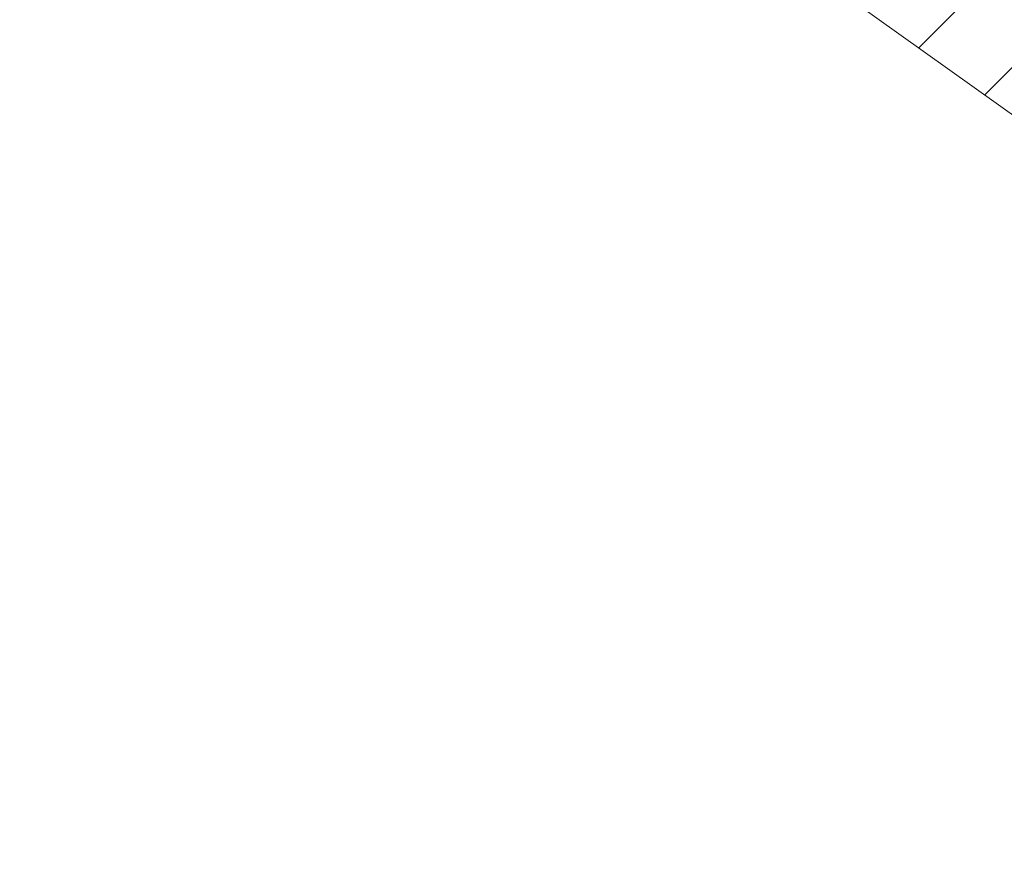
# Model space of a CAD drawing. Header units: metres. Extents: x 102852 to 106916, y 385458 to 392749.
# Tile 9 of 59: x 104744 to 104764, y 388107 to 388123. Entities that reach past the tile are written whole.
import ezdxf

# ---------------------------------------------------------------- set-up
doc = ezdxf.new("R2010")
doc.units = ezdxf.units.M
doc.layers.add('0-BEPLANTING', color=14, linetype='Continuous', lineweight=30)
doc.layers.add('N-WE-IE-TERREINAFSCHEIDING_KUNSTMATIG_HEKWERK-G', color=6, linetype='Continuous', lineweight=0)

msp = doc.modelspace()

# ---------------------------------------------------------------- hatches: boundary and pattern name
at = {"layer": '0-BEPLANTING', "ltscale": 0.2}
h = msp.add_hatch(dxfattribs=at)
h.set_pattern_fill('ANSI31', color=256, scale=0.1, pattern_type=2)
h.set_pattern_definition([(45, (0, 0), (-1.122532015, 1.122532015), [])])
h.paths.add_polyline_path([(104756.061, 388149.255), (104772.452, 388186.635), (104770.991, 388190.278), (104765.813, 388181.578), (104756.879, 388165.625), (104748.388, 388147.694), (104744.305, 388139.441), (104744.179, 388137.425), (104748.207, 388132.687), (104779.509, 388110.364), (104819.499, 388079.894), (104841.893, 388065.736), (104865.992, 388047.75), (104883.867, 388034.454), (104885.839, 388036.683), (104878.954, 388042.122), (104849.673, 388065.807), (104846.642, 388068.678), (104828.04, 388085.226), (104813.14, 388098.382), (104795.78, 388113.676), (104789.967, 388118.795), (104781.29, 388126.529), (104755.997, 388149.117)])

# ---------------------------------------------------------------- linework, layer by layer
at = {"layer": 'N-WE-IE-TERREINAFSCHEIDING_KUNSTMATIG_HEKWERK-G', "flags": 128}
msp.add_lwpolyline([(104948.592, 388103.852), (104938.777, 388092.503), (104936.802, 388094.222), (104916.509, 388071.358), (104915.085, 388069.741), (104883.867, 388034.454), (104865.992, 388047.75), (104841.893, 388065.736), (104819.499, 388079.894), (104779.509, 388110.364), (104748.207, 388132.687)], dxfattribs=at)

doc.saveas('drawing.dxf')
